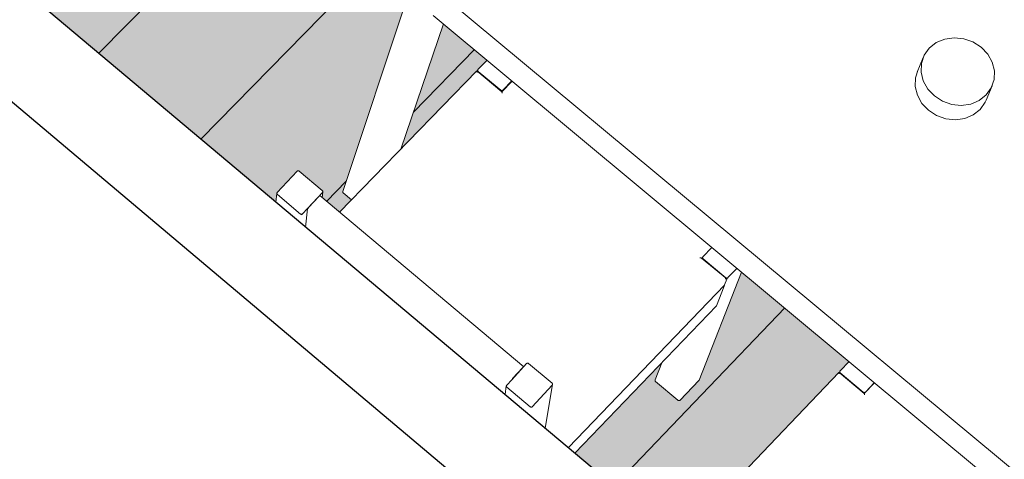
# Model space of a CAD drawing. Header units: centimetres. Extents: x 1151.07 to 1152.71, y 1902.53 to 1904.06.
# Tile 24 of 65: x 1151.91 to 1152.09, y 1903.14 to 1903.22. Entities that reach past the tile are written whole.
import ezdxf

# ---------------------------------------------------------------- set-up
doc = ezdxf.new("R2010")
doc.units = ezdxf.units.CM
for name, color, linetype, lineweight in [('Meble', 7, 'Continuous', 9), ('Wyposażenie elektryczne', 7, 'Continuous', 9), ('Wzór powierzchni', 7, 'Continuous', 9), ('Wzór powierzchni-1', 250, 'Continuous', 9), ('Wzór powierzchni-7', 9, 'Continuous', 9), ('Ściany-1', 250, 'Continuous', 25)]:
    doc.layers.add(name, color=color, linetype=linetype, lineweight=lineweight)
doc.layers.add('Wzór powierzchni-2', color=7, linetype='Continuous', lineweight=9, true_color=0xedebe7)

# ---------------------------------------------------------------- blocks, each defined once
blk = doc.blocks.new('FP_8-Aksono Kopia 1')
at = {"layer": 'Wzór powierzchni-2'}
h = blk.add_hatch(color=256, dxfattribs=at)
h.paths.add_polyline_path([(1152.18047, 1903.00093), (1152.20389, 1903.04115), (1152.17427, 1903.0658), (1152.16289, 1903.04503), (1152.15949, 1903.04141), (1152.1593, 1903.04144), (1152.15924, 1903.04147), (1152.15598, 1903.0442), (1152.14417, 1903.03142), (1152.17245, 1903.00766)])
h.paths.add_polyline_path([(1152.17072, 1903.06216), (1152.17085, 1903.06223), (1152.17065, 1903.06216), (1152.17068, 1903.06216)])
h.paths.add_polyline_path([(1152.09835, 1903.07461), (1152.12356, 1903.10144), (1152.12365, 1903.10136), (1152.12366, 1903.10167), (1152.12695, 1903.10518), (1152.10659, 1903.12213), (1152.09767, 1903.10299), (1152.09412, 1903.09928), (1152.09394, 1903.09931), (1152.09388, 1903.09935), (1152.08961, 1903.10297), (1152.07607, 1903.0886), (1152.09031, 1903.07664), (1152.09325, 1903.07988), (1152.09364, 1903.0799), (1152.09802, 1903.07623), (1152.09802, 1903.07573), (1152.09781, 1903.07505), (1152.09805, 1903.07485)])
h.paths.add_polyline_path([(1152.12814, 1903.09763), (1152.12807, 1903.09767), (1152.12813, 1903.09763)])
h.paths.add_polyline_path([(1152.10409, 1903.12088), (1152.10422, 1903.12095), (1152.10403, 1903.12088), (1152.10406, 1903.12088)])
h.paths.add_polyline_path([(1152.02687, 1903.13131), (1152.027, 1903.13153), (1152.02706, 1903.13146), (1152.02712, 1903.13158), (1152.02716, 1903.13162), (1152.02676, 1903.13155), (1152.02682, 1903.13156), (1152.02687, 1903.13132)])
h.paths.add_polyline_path([(1152.03252, 1903.13314), (1152.05764, 1903.15935), (1152.05766, 1903.15938), (1152.05775, 1903.15941), (1152.05782, 1903.15938), (1152.05783, 1903.15969), (1152.05944, 1903.16137), (1152.03979, 1903.17772), (1152.03187, 1903.1578), (1152.02841, 1903.15425), (1152.02822, 1903.15427), (1152.02817, 1903.15431), (1152.02397, 1903.15791), (1152.02399, 1903.15804), (1152.0252, 1903.16117), (1152.00933, 1903.14464), (1152.02211, 1903.13392), (1152.02231, 1903.13495), (1152.02234, 1903.13495), (1152.02241, 1903.13521), (1152.02243, 1903.13521), (1152.02247, 1903.13561), (1152.02607, 1903.13954), (1152.02646, 1903.13956), (1152.03076, 1903.13595), (1152.03076, 1903.13542), (1152.03062, 1903.13473), (1152.03079, 1903.13459)])
h.paths.add_polyline_path([(1152.26753, 1903.14128), (1152.28255, 1903.15759), (1152.27022, 1903.16757), (1152.26593, 1903.15705), (1152.26255, 1903.15344), (1152.26246, 1903.1534), (1152.26226, 1903.15347), (1152.25901, 1903.15611), (1152.25484, 1903.15159), (1152.25709, 1903.14977)])
h.paths.add_polyline_path([(1152.26285, 1903.15401), (1152.26286, 1903.15419), (1152.26285, 1903.15417)])
h.paths.add_polyline_path([(1152.26307, 1903.15477), (1152.26324, 1903.15498), (1152.26316, 1903.1549)])
h.paths.add_polyline_path([(1152.06224, 1903.15573), (1152.06217, 1903.15577), (1152.06223, 1903.15573)])
h.paths.add_polyline_path([(1152.26708, 1903.16459), (1152.26718, 1903.1647), (1152.26712, 1903.16475), (1152.26707, 1903.1646)])
h.paths.add_polyline_path([(1152.03713, 1903.17663), (1152.03726, 1903.1767), (1152.03707, 1903.17664), (1152.0371, 1903.17663)])
h.paths.add_polyline_path([(1151.95929, 1903.18805), (1151.95941, 1903.1882), (1151.95942, 1903.18809), (1151.95952, 1903.18831), (1151.95956, 1903.18836), (1151.95918, 1903.18831), (1151.95924, 1903.18828), (1151.95929, 1903.18806)])
h.paths.add_polyline_path([(1152.12791, 1903.26691), (1152.12796, 1903.26677), (1152.12795, 1903.26693)])
h.paths.add_polyline_path([(1151.96629, 1903.18868), (1151.96849, 1903.19094), (1151.9669, 1903.19232), (1151.9669, 1903.19247), (1151.98067, 1903.23363), (1151.98075, 1903.23357), (1151.98072, 1903.23387), (1151.98306, 1903.23626), (1151.96501, 1903.25125), (1151.95405, 1903.23973), (1151.95285, 1903.23853), (1151.95271, 1903.23847), (1151.9524, 1903.23864), (1151.94851, 1903.24188), (1151.94842, 1903.24205), (1151.94855, 1903.24228), (1151.94937, 1903.24315), (1151.95021, 1903.24404), (1151.96055, 1903.25519), (1151.96219, 1903.26019), (1151.96221, 1903.2602), (1151.96222, 1903.26103), (1151.96229, 1903.26312), (1151.96259, 1903.27178), (1151.96275, 1903.27683), (1151.96278, 1903.27786), (1151.96298, 1903.28283), (1151.96318, 1903.28923), (1151.96325, 1903.28985), (1151.96678, 1903.29343), (1151.96719, 1903.29343), (1151.96832, 1903.29268), (1151.99783, 1903.32254), (1151.99802, 1903.32499), (1152.00151, 1903.32853), (1152.00193, 1903.32853), (1152.00608, 1903.3255), (1152.00609, 1903.32494), (1152.00442, 1903.29497), (1152.00456, 1903.29503), (1152.02455, 1903.27861), (1152.05364, 1903.30826), (1152.05367, 1903.3083), (1152.05374, 1903.30833), (1152.05381, 1903.3083), (1152.05378, 1903.30857), (1152.05724, 1903.3121), (1152.05762, 1903.3121), (1152.0618, 1903.30871), (1152.06189, 1903.30836), (1152.06202, 1903.30841), (1152.07365, 1903.29896), (1152.09159, 1903.3173), (1152.09162, 1903.31735), (1152.09189, 1903.3179), (1152.09229, 1903.31871), (1152.09753, 1903.32919), (1152.09797, 1903.33011), (1152.09869, 1903.33154), (1152.09942, 1903.333), (1152.10699, 1903.34808), (1152.10705, 1903.34808), (1152.10706, 1903.34836), (1152.11024, 1903.35142), (1152.1106, 1903.35141), (1152.11481, 1903.34799), (1152.11481, 1903.34762), (1152.11429, 1903.34659), (1152.15109, 1903.31707), (1152.15196, 1903.31792), (1152.15232, 1903.31791), (1152.15657, 1903.3145), (1152.15657, 1903.31408), (1152.14066, 1903.28423), (1152.13831, 1903.27888), (1152.13552, 1903.26588), (1152.1321, 1903.26238), (1152.13198, 1903.26237), (1152.13184, 1903.26242), (1152.12772, 1903.26579), (1152.12765, 1903.2659), (1152.12812, 1903.26833), (1152.12075, 1903.26065), (1152.13965, 1903.24528), (1152.15614, 1903.26263), (1152.1566, 1903.2635), (1152.15821, 1903.26646), (1152.16572, 1903.28012), (1152.16655, 1903.28165), (1152.16681, 1903.28212), (1152.1725, 1903.29238), (1152.17258, 1903.29233), (1152.1726, 1903.29262), (1152.17575, 1903.29574), (1152.17611, 1903.29573), (1152.18039, 1903.2923), (1152.18044, 1903.29197), (1152.17983, 1903.29087), (1152.21732, 1903.26078), (1152.21818, 1903.26166), (1152.21855, 1903.26164), (1152.22287, 1903.25817), (1152.22292, 1903.25785), (1152.20573, 1903.22857), (1152.20312, 1903.22339), (1152.19937, 1903.21106), (1152.19596, 1903.2075), (1152.19589, 1903.20747), (1152.1957, 1903.20754), (1152.19144, 1903.21104), (1152.18723, 1903.20658), (1152.20675, 1903.1907), (1152.22307, 1903.20802), (1152.22312, 1903.20812), (1152.22368, 1903.20913), (1152.22517, 1903.2116), (1152.22873, 1903.21748), (1152.22894, 1903.21777), (1152.22984, 1903.21931), (1152.23004, 1903.2196), (1152.23094, 1903.22114), (1152.23115, 1903.22143), (1152.23221, 1903.22325), (1152.2324, 1903.22356), (1152.24085, 1903.23742), (1152.24094, 1903.23737), (1152.24095, 1903.23767), (1152.24407, 1903.24086), (1152.24444, 1903.24085), (1152.24879, 1903.23735), (1152.24885, 1903.23702), (1152.24819, 1903.23595), (1152.26669, 1903.22108), (1152.27153, 1903.22987), (1152.29993, 1903.26031), (1152.06728, 1903.44535), (1152.02634, 1903.40429), (1152.02566, 1903.40222), (1152.01921, 1903.39575), (1152.01849, 1903.39634), (1152.01849, 1903.39642), (1151.87766, 1903.25521), (1151.95473, 1903.19052), (1151.95479, 1903.19134), (1151.95489, 1903.19189), (1151.95492, 1903.19178), (1151.95495, 1903.19229), (1151.95855, 1903.19617), (1151.95893, 1903.19619), (1151.96315, 1903.19264), (1151.96315, 1903.19203), (1151.96308, 1903.19138), (1151.96559, 1903.18928)])
h.paths.add_polyline_path([(1152.25084, 1903.1923), (1152.25615, 1903.20194), (1152.23692, 1903.21746), (1152.23129, 1903.20811), (1152.23151, 1903.20794), (1152.2502, 1903.19282)])
h.paths.add_polyline_path([(1151.97753, 1903.20023), (1151.99146, 1903.21446), (1151.9915, 1903.21448), (1151.99157, 1903.21451), (1151.99164, 1903.21452), (1151.99161, 1903.21475), (1151.99326, 1903.21644), (1151.98527, 1903.22302), (1151.97948, 1903.20596)])
h.paths.add_polyline_path([(1152.22776, 1903.20439), (1152.22781, 1903.20442), (1152.22778, 1903.20442)])
h.paths.add_polyline_path([(1152.22771, 1903.20436), (1152.22781, 1903.20448), (1152.22772, 1903.20438)])
h.paths.add_polyline_path([(1152.19623, 1903.20811), (1152.19623, 1903.20831), (1152.19621, 1903.20828)])
h.paths.add_polyline_path([(1151.99598, 1903.21089), (1151.99602, 1903.21097), (1151.99592, 1903.2109), (1151.99598, 1903.21089)])
h.paths.add_polyline_path([(1152.22883, 1903.21758), (1152.22897, 1903.21789), (1152.22888, 1903.21766)])
h.paths.add_polyline_path([(1152.19955, 1903.21933), (1152.19964, 1903.21944), (1152.19958, 1903.21944), (1152.19955, 1903.21935)])
h.paths.add_polyline_path([(1152.22994, 1903.21941), (1152.23008, 1903.21972), (1152.22998, 1903.21949)])
h.paths.add_polyline_path([(1152.19961, 1903.21953), (1152.19966, 1903.21976), (1152.19961, 1903.21972), (1152.19961, 1903.21967)])
h.paths.add_polyline_path([(1152.23105, 1903.22124), (1152.23119, 1903.22156), (1152.23109, 1903.22133)])
h.paths.add_polyline_path([(1152.23327, 1903.22491), (1152.23337, 1903.22517), (1152.23337, 1903.22512)])
h.paths.add_polyline_path([(1152.20232, 1903.22498), (1152.20236, 1903.22502), (1152.20234, 1903.22501)])
h.paths.add_polyline_path([(1152.20227, 1903.22496), (1152.20235, 1903.22506), (1152.20228, 1903.22498)])
h.paths.add_polyline_path([(1152.2355, 1903.2286), (1152.23564, 1903.22892), (1152.23554, 1903.22869)])
h.paths.add_polyline_path([(1151.98514, 1903.22997), (1151.98518, 1903.23004), (1151.98507, 1903.22997), (1151.98514, 1903.22997)])
h.paths.add_polyline_path([(1152.23662, 1903.23045), (1152.23673, 1903.23072), (1152.23673, 1903.23067)])
h.paths.add_polyline_path([(1152.20028, 1903.23319), (1152.20531, 1903.24183), (1152.20552, 1903.24212), (1152.20573, 1903.24263), (1152.16937, 1903.27197), (1152.16412, 1903.26236), (1152.16421, 1903.26236), (1152.2002, 1903.23325)])
h.paths.add_polyline_path([(1152.24539, 1903.2333), (1152.24567, 1903.23377), (1152.24547, 1903.23371), (1152.24558, 1903.23371), (1152.24541, 1903.23335), (1152.24539, 1903.23332)])
h.paths.add_polyline_path([(1152.23886, 1903.23417), (1152.23901, 1903.23449), (1152.23891, 1903.23426)])
h.paths.add_polyline_path([(1152.20326, 1903.23824), (1152.20345, 1903.23864), (1152.2033, 1903.23832)])
h.paths.add_polyline_path([(1151.95327, 1903.23906), (1151.95388, 1903.23959), (1151.95346, 1903.23923), (1151.95335, 1903.23913)])
h.paths.add_polyline_path([(1152.20434, 1903.24008), (1152.20447, 1903.24039), (1152.20438, 1903.24016)])
h.paths.add_polyline_path([(1151.95492, 1903.24076), (1151.9554, 1903.2412), (1151.95615, 1903.24203), (1151.95608, 1903.24203), (1151.95579, 1903.24165), (1151.95507, 1903.2409)])
h.paths.add_polyline_path([(1152.20541, 1903.24193), (1152.20555, 1903.24224), (1152.20546, 1903.24202)])
h.paths.add_polyline_path([(1151.96405, 1903.25044), (1151.96455, 1903.2509), (1151.96417, 1903.25056)])
h.paths.add_polyline_path([(1152.21946, 1903.25415), (1152.21974, 1903.25462), (1152.21965, 1903.25456), (1152.21954, 1903.25429), (1152.21947, 1903.25416)])
h.paths.add_polyline_path([(1152.16061, 1903.25874), (1152.16072, 1903.2589), (1152.16063, 1903.25877)])
h.paths.add_polyline_path([(1152.16056, 1903.25872), (1152.16064, 1903.2588), (1152.16057, 1903.25874)])
h.paths.add_polyline_path([(1152.13257, 1903.26466), (1152.1327, 1903.26484), (1152.13263, 1903.26482), (1152.13258, 1903.26469)])
h.paths.add_polyline_path([(1152.13284, 1903.26543), (1152.13279, 1903.2655), (1152.13282, 1903.26544), (1152.13284, 1903.26543)])
h.paths.add_polyline_path([(1152.13284, 1903.26573), (1152.13296, 1903.26604), (1152.1329, 1903.26603), (1152.13288, 1903.26593)])
h.paths.add_polyline_path([(1151.9706, 1903.26888), (1151.99629, 1903.29488), (1151.99632, 1903.29491), (1151.9964, 1903.29493), (1151.99643, 1903.29493), (1151.99645, 1903.29577), (1151.99655, 1903.29764), (1151.99668, 1903.30129), (1151.97084, 1903.27504), (1151.9706, 1903.269)])
h.paths.add_polyline_path([(1152.13719, 1903.28069), (1152.13726, 1903.28076), (1152.1372, 1903.28071)])
h.paths.add_polyline_path([(1152.13724, 1903.28071), (1152.13728, 1903.28075), (1152.13726, 1903.28074)])
h.paths.add_polyline_path([(1152.17697, 1903.28831), (1152.17724, 1903.28879), (1152.17714, 1903.28873), (1152.17704, 1903.28844), (1152.17698, 1903.28832)])
h.paths.add_polyline_path([(1152.13509, 1903.28894), (1152.1373, 1903.29309), (1152.13801, 1903.29443), (1152.14015, 1903.2986), (1152.1046, 1903.32728), (1152.0997, 1903.3174), (1152.09983, 1903.31744), (1152.13509, 1903.28895)])
h.paths.add_polyline_path([(1152.00437, 1903.29498), (1152.0044, 1903.29507), (1152.00437, 1903.29503)])
h.paths.add_polyline_path([(1152.05819, 1903.30475), (1152.05823, 1903.30482), (1152.05813, 1903.30476), (1152.05819, 1903.30475)])
h.paths.add_polyline_path([(1152.15316, 1903.31054), (1152.15341, 1903.31102), (1152.15332, 1903.31097), (1152.15321, 1903.31066), (1152.15316, 1903.31055)])
h.paths.add_polyline_path([(1152.09618, 1903.31387), (1152.09625, 1903.31398), (1152.09618, 1903.31389)])
h.paths.add_polyline_path([(1152.09623, 1903.3139), (1152.09629, 1903.31398), (1152.09623, 1903.31391)])
h.paths.add_polyline_path([(1152.11139, 1903.34411), (1152.11163, 1903.3446), (1152.11154, 1903.34454), (1152.11149, 1903.34434), (1152.11139, 1903.34413)])
blk = doc.blocks.new('FP_34-Aksono Kopia 1')
at = {"layer": 'Wzór powierzchni-7'}
for p, q in [((1151.9612, 1903.25721), (1151.9223, 1903.21772)), ((1151.97833, 1903.24021), (1151.94096, 1903.20205)), ((1151.99095, 1903.21839), (1151.97981, 1903.20695)), ((1151.96752, 1903.19434), (1151.96393, 1903.19065)), ((1152.04768, 1903.17118), (1152.01648, 1903.13863))]:
    blk.add_line(p, q, dxfattribs=at)

msp = doc.modelspace()

# ---------------------------------------------------------------- linework, layer by layer
at = {"layer": 'Meble'}
for p, q in [((1151.96689, 1903.19247), (1151.98067, 1903.23378)), ((1152.20594, 1903.04467), (1151.98475, 1903.2286)), ((1152.20389, 1903.04115), (1151.9834, 1903.22465)), ((1151.98529, 1903.22308), (1151.97753, 1903.20022)), ((1151.99327, 1903.21646), (1151.99161, 1903.21475)), ((1151.96629, 1903.18868), (1151.99141, 1903.21449)), ((1151.99142, 1903.21449), (1151.99597, 1903.2107)), ((1151.99148, 1903.21444), (1151.99156, 1903.21467)), ((1151.99165, 1903.21441), (1151.99579, 1903.21096)), ((1151.99596, 1903.2107), (1151.99785, 1903.21265)), ((1151.99616, 1903.21097), (1151.99782, 1903.21268)), ((1151.95493, 1903.19225), (1151.95855, 1903.19617)), ((1151.95893, 1903.19619), (1151.96315, 1903.19264)), ((1151.95469, 1903.19052), (1151.95486, 1903.19211)), ((1151.96318, 1903.19228), (1151.95956, 1903.18836)), ((1151.96325, 1903.19242), (1151.96312, 1903.19133)), ((1151.9685, 1903.19093), (1151.96698, 1903.19221)), ((1151.95918, 1903.18834), (1151.95495, 1903.19189)), ((1151.96066, 1903.18955), (1151.96253, 1903.19157)), ((1151.9627, 1903.1917), (1151.99999, 1903.16042)), ((1151.96009, 1903.18596), (1151.96047, 1903.18928)), ((1152.03437, 1903.18225), (1152.03272, 1903.18053)), ((1152.03249, 1903.18029), (1152.03709, 1903.17647)), ((1152.03258, 1903.18023), (1152.03267, 1903.18046)), ((1152.03275, 1903.18018), (1152.03694, 1903.1767)), ((1152.03979, 1903.17773), (1152.03201, 1903.15796)), ((1152.03731, 1903.17671), (1152.03897, 1903.17843)), ((1152.03669, 1903.17537), (1152.0371, 1903.17643)), ((1152.03667, 1903.17535), (1152.00813, 1903.14564)), ((1152.03661, 1903.17516), (1152.0352, 1903.17159)), ((1152.03669, 1903.17537), (1152.03666, 1903.17534)), ((1152.0352, 1903.17157), (1152.00933, 1903.14464)), ((1152.0352, 1903.17159), (1152.03519, 1903.17157)), ((1151.99778, 1903.15806), (1152.00048, 1903.161)), ((1151.99983, 1903.16029), (1151.99795, 1903.15825)), ((1151.99988, 1903.16034), (1151.99983, 1903.16029)), ((1152.00087, 1903.16102), (1152.00514, 1903.15744)), ((1152.02398, 1903.15802), (1152.0252, 1903.16117)), ((1152.05945, 1903.16139), (1152.05779, 1903.15965)), ((1151.99686, 1903.15705), (1151.99777, 1903.15805)), ((1151.99795, 1903.15825), (1151.99791, 1903.15819)), ((1152.03251, 1903.13313), (1152.05759, 1903.15938)), ((1152.05761, 1903.15938), (1152.06222, 1903.15554)), ((1152.05763, 1903.15929), (1152.05775, 1903.15958)), ((1152.05783, 1903.1593), (1152.06204, 1903.1558)), ((1151.99655, 1903.15537), (1151.99679, 1903.15693)), ((1152.00116, 1903.1531), (1151.99689, 1903.15669)), ((1152.00517, 1903.15707), (1152.00154, 1903.15312)), ((1152.00523, 1903.15719), (1152.00389, 1903.14921)), ((1152.02817, 1903.15431), (1152.02406, 1903.15775)), ((1152.03196, 1903.15789), (1152.02854, 1903.15432)), ((1152.06221, 1903.15553), (1152.0641, 1903.15751)), ((1152.06242, 1903.1558), (1152.06407, 1903.15754))]:
    msp.add_line(p, q, dxfattribs=at)
for points in [[(1151.99141, 1903.21449, 0), (1151.99142, 1903.21449, 0), (1151.99143, 1903.21448, 0), (1151.99144, 1903.21445, 0), (1151.99146, 1903.21439, 0), (1151.99147, 1903.21432, 0), (1151.99148, 1903.21424, 0)], [(1151.99161, 1903.21475, 0), (1151.99158, 1903.2147, 0), (1151.99156, 1903.21464, 0), (1151.99155, 1903.21458, 0), (1151.99157, 1903.21452, 0), (1151.9916, 1903.21446, 0), (1151.99165, 1903.21441, 0)], [(1151.99579, 1903.21096, 0), (1151.99585, 1903.21092, 0), (1151.99591, 1903.2109, 0), (1151.99598, 1903.21089, 0), (1151.99605, 1903.2109, 0), (1151.99611, 1903.21093, 0), (1151.99616, 1903.21097, 0)], [(1151.99596, 1903.21071, 0), (1151.99598, 1903.2107, 0), (1151.99599, 1903.21066, 0), (1151.996, 1903.21061, 0), (1151.99601, 1903.21054, 0), (1151.99602, 1903.21045, 0)], [(1151.95855, 1903.19617, 0), (1151.95859, 1903.19621, 0), (1151.95864, 1903.19623, 0), (1151.9587, 1903.19625, 0), (1151.95876, 1903.19625, 0), (1151.95882, 1903.19624, 0), (1151.95888, 1903.19622, 0), (1151.95893, 1903.19619, 0)], [(1151.95495, 1903.19189, 0), (1151.95491, 1903.19193, 0), (1151.95488, 1903.19198, 0), (1151.95486, 1903.19204, 0), (1151.95486, 1903.1921, 0), (1151.95487, 1903.19215, 0), (1151.95489, 1903.19221, 0), (1151.95493, 1903.19225, 0)], [(1151.96315, 1903.19264, 0), (1151.9632, 1903.1926, 0), (1151.96323, 1903.19255, 0), (1151.96324, 1903.19249, 0), (1151.96325, 1903.19244, 0), (1151.96324, 1903.19238, 0), (1151.96322, 1903.19233, 0), (1151.96318, 1903.19228, 0)], [(1151.96698, 1903.19221, 0), (1151.96693, 1903.19226, 0), (1151.9669, 1903.19232, 0), (1151.96688, 1903.19238, 0), (1151.96689, 1903.19244, 0), (1151.96691, 1903.1925, 0)], [(1151.96253, 1903.19157, 0), (1151.96258, 1903.19162, 0), (1151.96262, 1903.19166, 0), (1151.96265, 1903.19169, 0), (1151.96268, 1903.1917, 0), (1151.9627, 1903.1917, 0), (1151.9627, 1903.1917, 0)], [(1151.96047, 1903.18928, 0), (1151.96048, 1903.1893, 0), (1151.9605, 1903.18934, 0), (1151.96053, 1903.18939, 0), (1151.96057, 1903.18944, 0), (1151.96061, 1903.18949, 0), (1151.96066, 1903.18955, 0)], [(1151.95956, 1903.18836, 0), (1151.95952, 1903.18832, 0), (1151.95946, 1903.1883, 0), (1151.95941, 1903.18828, 0), (1151.95935, 1903.18828, 0), (1151.95929, 1903.18829, 0), (1151.95923, 1903.18831, 0), (1151.95918, 1903.18834, 0)], [(1152.03251, 1903.18028, 0), (1152.03248, 1903.1803, 0), (1152.03243, 1903.18032, 0), (1152.03235, 1903.18034, 0), (1152.03227, 1903.18034, 0), (1152.03217, 1903.18035, 0)], [(1152.03272, 1903.18053, 0), (1152.03268, 1903.18048, 0), (1152.03266, 1903.18042, 0), (1152.03266, 1903.18036, 0), (1152.03267, 1903.18029, 0), (1152.0327, 1903.18023, 0), (1152.03275, 1903.18018, 0)], [(1152.0371, 1903.17643, 0), (1152.0371, 1903.17645, 0), (1152.03707, 1903.17648, 0), (1152.03702, 1903.1765, 0), (1152.03695, 1903.17651, 0), (1152.03686, 1903.17652, 0), (1152.03677, 1903.17652, 0)], [(1152.03694, 1903.1767, 0), (1152.037, 1903.17666, 0), (1152.03706, 1903.17664, 0), (1152.03713, 1903.17663, 0), (1152.0372, 1903.17664, 0), (1152.03726, 1903.17667, 0), (1152.03731, 1903.17671, 0)], [(1152.0366, 1903.17524, 0), (1152.03661, 1903.17519, 0), (1152.03661, 1903.17516, 0)], [(1152.00048, 1903.161, 0), (1152.00053, 1903.16104, 0), (1152.00058, 1903.16107, 0), (1152.00064, 1903.16108, 0), (1152.0007, 1903.16109, 0), (1152.00076, 1903.16107, 0), (1152.00082, 1903.16105, 0), (1152.00087, 1903.16102, 0)], [(1152.02406, 1903.15775, 0), (1152.02401, 1903.1578, 0), (1152.02398, 1903.15785, 0), (1152.02397, 1903.15792, 0), (1152.02397, 1903.15798, 0), (1152.02399, 1903.15804, 0)], [(1152.03201, 1903.15796, 0), (1152.032, 1903.15794, 0), (1152.03196, 1903.15789, 0)], [(1152.05766, 1903.15912, 0), (1152.05765, 1903.15921, 0), (1152.05764, 1903.15929, 0), (1152.05762, 1903.15934, 0), (1152.05761, 1903.15938, 0), (1152.05759, 1903.15939, 0), (1152.05758, 1903.15937, 0)], [(1152.05779, 1903.15965, 0), (1152.05776, 1903.1596, 0), (1152.05774, 1903.15954, 0), (1152.05773, 1903.15948, 0), (1152.05775, 1903.15941, 0), (1152.05778, 1903.15935, 0), (1152.05783, 1903.1593, 0)], [(1151.99689, 1903.15669, 0), (1151.99685, 1903.15673, 0), (1151.99681, 1903.15678, 0), (1151.9968, 1903.15684, 0), (1151.99679, 1903.1569, 0), (1151.9968, 1903.15695, 0), (1151.99682, 1903.15701, 0), (1151.99686, 1903.15705, 0)], [(1152.00514, 1903.15744, 0), (1152.00518, 1903.15739, 0), (1152.00521, 1903.15734, 0), (1152.00523, 1903.15729, 0), (1152.00524, 1903.15723, 0), (1152.00523, 1903.15717, 0), (1152.00521, 1903.15712, 0), (1152.00517, 1903.15707, 0)], [(1152.02854, 1903.15432, 0), (1152.02848, 1903.15428, 0), (1152.02842, 1903.15425, 0), (1152.02836, 1903.15424, 0), (1152.02829, 1903.15425, 0), (1152.02822, 1903.15427, 0), (1152.02817, 1903.15431, 0)], [(1152.06204, 1903.1558, 0), (1152.0621, 1903.15576, 0), (1152.06217, 1903.15573, 0), (1152.06224, 1903.15573, 0), (1152.0623, 1903.15574, 0), (1152.06237, 1903.15576, 0), (1152.06242, 1903.1558, 0)], [(1152.06228, 1903.15527, 0), (1152.06227, 1903.15536, 0), (1152.06226, 1903.15544, 0), (1152.06224, 1903.15549, 0), (1152.06223, 1903.15553, 0), (1152.06222, 1903.15554, 0)], [(1152.00154, 1903.15312, 0), (1152.0015, 1903.15308, 0), (1152.00145, 1903.15305, 0), (1152.00139, 1903.15304, 0), (1152.00133, 1903.15304, 0), (1152.00127, 1903.15305, 0), (1152.00121, 1903.15307, 0), (1152.00116, 1903.1531, 0)]]:
    msp.add_polyline3d(points, dxfattribs=at)
at = {"layer": 'Wyposażenie elektryczne'}
for p, q in [((1152.0719, 1903.21429), (1152.07297, 1903.21693)), ((1152.08562, 1903.21179), (1152.08452, 1903.20916))]:
    msp.add_line(p, q, dxfattribs=at)
for points in [[(1152.08451, 1903.2101, 0), (1152.08544, 1903.2114, 0), (1152.08595, 1903.21291, 0), (1152.08601, 1903.21451, 0), (1152.08561, 1903.21611, 0), (1152.08478, 1903.21758, 0), (1152.08358, 1903.21884, 0), (1152.08209, 1903.2198, 0), (1152.08041, 1903.22038, 0), (1152.07865, 1903.22056, 0), (1152.07694, 1903.22032, 0), (1152.07539, 1903.21968, 0), (1152.07411, 1903.21867, 0)], [(1152.07411, 1903.21867, 0), (1152.07318, 1903.21737, 0), (1152.07266, 1903.21587, 0), (1152.0726, 1903.21427, 0), (1152.073, 1903.21267, 0), (1152.07382, 1903.21119, 0), (1152.07503, 1903.20993, 0), (1152.07652, 1903.20897, 0), (1152.0782, 1903.20838, 0), (1152.07996, 1903.2082, 0), (1152.08167, 1903.20845, 0), (1152.08323, 1903.20909, 0), (1152.08451, 1903.2101, 0)], [(1152.08341, 1903.20747, 0), (1152.08213, 1903.20647, 0), (1152.08058, 1903.20582, 0), (1152.07887, 1903.20558, 0), (1152.07712, 1903.20576, 0), (1152.07544, 1903.20634, 0), (1152.07395, 1903.2073, 0), (1152.07275, 1903.20856, 0), (1152.07192, 1903.21004, 0), (1152.07153, 1903.21163, 0), (1152.07159, 1903.21323, 0), (1152.0721, 1903.21473, 0)], [(1152.08458, 1903.2093, 0), (1152.08434, 1903.20877, 0), (1152.08341, 1903.20747, 0)]]:
    msp.add_polyline3d(points, dxfattribs=at)
at = {"layer": 'Ściany-1'}
for p, q in [((1151.37571, 1903.65603), (1152.17245, 1902.98471)), ((1152.18432, 1902.9977), (1151.81668, 1903.30641))]:
    msp.add_line(p, q, dxfattribs=at)

# ---------------------------------------------------------------- block references
at = {"layer": 'Wzór powierzchni'}
msp.add_blockref('FP_34-Aksono Kopia 1', (0, 0), dxfattribs=at)
at = {"layer": 'Wzór powierzchni-1'}
msp.add_blockref('FP_8-Aksono Kopia 1', (0, 0), dxfattribs=at)

doc.saveas('drawing.dxf')
